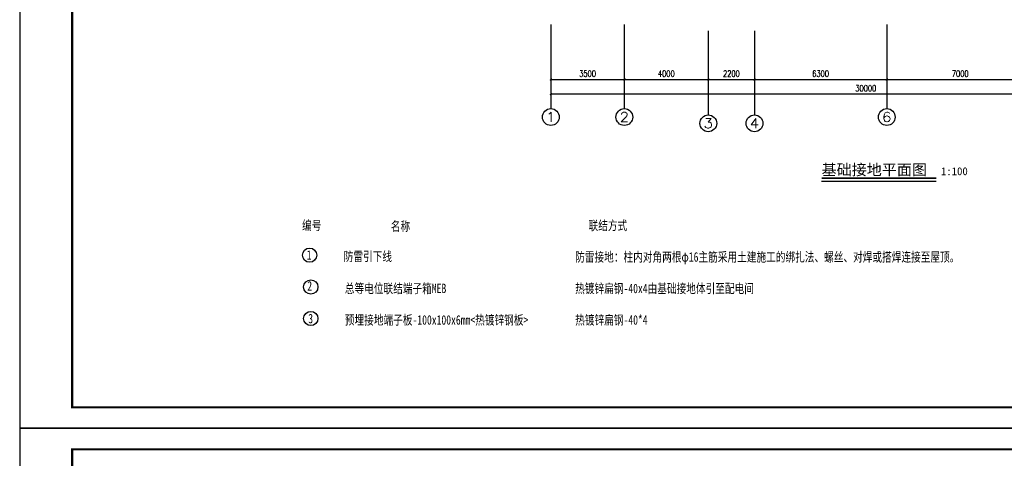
# Model space of a CAD drawing. Extents: x 427948 to 764348, y 274849 to 601549.
# Tile 68 of 212: x 680248 to 727149, y 332822 to 353702. Entities that reach past the tile are written whole.
import ezdxf
from ezdxf.enums import TextEntityAlignment as Align

# ---------------------------------------------------------------- set-up
doc = ezdxf.new("R2010")
doc.units = 0
doc.header["$LTSCALE"] = 1000
doc.header["$MEASUREMENT"] = 0
doc.layers.get('0').update_dxf_attribs({"linetype": 'CONTINUOUS'})
doc.layers.get('Defpoints').update_dxf_attribs({"linetype": 'CONTINUOUS'})
for name, color, linetype in [('AXIS', 3, 'CONTINUOUS'), ('AXIS_TEXT', 7, 'CONTINUOUS'), ('DIM_SYMB', 3, 'CONTINUOUS'), ('EQUIP-照明', 3, 'CONTINUOUS'), ('PUB_DIM', 3, 'CONTINUOUS'), ('PUB_TEXT', 7, 'CONTINUOUS'), ('PUB_TITLE', 4, 'CONTINUOUS')]:
    doc.layers.add(name, color=color, linetype=linetype)
doc.styles.add('_TCH_AXIS', font='COMPLEX', dxfattribs={"bigfont": 'GBCBIG'})
doc.styles.add('_TCH_DIM_T3', font='SIMPLEX', dxfattribs={"width": 0.705882, "bigfont": 'GBCBIG'})
doc.styles.add('COMPLEX', font='COMPLEX')
doc.styles.add('宋体', font='txt', dxfattribs={"width": 0.75})
doc.styles.add('黑体', font='simhei.ttf')
doc.dimstyles.new('_TCH_ARCH&&100', dxfattribs={"dimtxt": 297.5, "dimasz": 100, "dimexe": 250, "dimexo": 300, "dimgap": 126.25, "dimtad": 1, "dimdec": 0, "dimzin": 0, "dimdsep": 46, "dimtxsty": '_TCH_DIM_T3', "dimblk": 'ARCHTICK', "dimcen": 0.09, "dimclrt": 7, "dimazin": 2, "dimtfac": 1, "dimtdec": 0, "dimtix": 1, "dimtmove": 2, "dimatfit": 3, "dimfxl": 1, "dimtolj": 1, "dimtzin": 0, "dimarcsym": 0})

# ---------------------------------------------------------------- blocks, each defined once
blk = doc.blocks.new('24')
at = {"layer": 'PUB_TITLE', "linetype": 'Continuous'}
blk.add_lwpolyline([(-1193989, 144319), (-1109889, 144319), (-1109889, 203719), (-1193989, 203719)], close=True, dxfattribs=at)
at = {"layer": 'PUB_TITLE', "linetype": 'Continuous', "const_width": 100}
blk.add_lwpolyline([(-1191489, 145319), (-1110889, 145319), (-1110889, 202719), (-1191489, 202719)], close=True, dxfattribs=at)
blk = doc.blocks.new('_ArchTick')
at = {"color": 0, "linetype": 'ByBlock', "const_width": 0.4}
blk.add_lwpolyline([(-0.5, -0.5), (0.5, 0.5)], dxfattribs=at)
blk = doc.blocks.new('*D280')
at = {"layer": 'AXIS', "color": 0, "lineweight": -2}
for p, q in [((705549, 353167), (705549, 349917)), ((735549, 353167), (735549, 349917)), ((705549, 350167), (735549, 350167))]:
    blk.add_line(p, q, dxfattribs=at)
at = {"layer": 'Defpoints', "color": 0}
for p in [(705549, 353467), (735549, 353467), (735549, 350167)]:
    blk.add_point(p, dxfattribs=at)
at = {"layer": 'AXIS', "color": 0, "lineweight": -2, "xscale": 100, "yscale": 100, "zscale": 100, "rotation": 180}
blk.add_blockref('_ArchTick', (705549, 350167), dxfattribs=at)
at = {"layer": 'AXIS', "color": 0, "lineweight": -2, "xscale": 100, "yscale": 100, "zscale": 100}
blk.add_blockref('_ArchTick', (735549, 350167), dxfattribs=at)
at = {"layer": 'AXIS', "color": 7, "insert": (720549, 350442), "char_height": 297.5, "attachment_point": 5, "style": '_TCH_DIM_T3'}
blk.add_mtext('\\A1;30000', dxfattribs=at)
blk = doc.blocks.new('_AXISO')
blk.add_circle((0, 0), 0.5)
at = {"layer": 'AXIS_TEXT', "style": 'COMPLEX', "width": 1.041667}
blk.add_attdef('A', text='', height=0.56, dxfattribs=at).set_placement((-0.25, -0.28), (0.25, -0.28), align=Align.FIT)
blk = doc.blocks.new('*D261')
at = {"layer": 'Defpoints', "color": 0}
for p in [(705549, 353467), (709049, 353467), (709049, 350860)]:
    blk.add_point(p, dxfattribs=at)
at = {"layer": 'PUB_DIM', "color": 0, "lineweight": -2}
for p, q in [((705549, 353167), (705549, 350610)), ((709049, 353167), (709049, 350610)), ((705549, 350860), (709049, 350860))]:
    blk.add_line(p, q, dxfattribs=at)
at = {"layer": 'PUB_DIM', "color": 0, "lineweight": -2, "xscale": 100, "yscale": 100, "zscale": 100, "rotation": 180}
blk.add_blockref('_ArchTick', (705549, 350860), dxfattribs=at)
at = {"layer": 'PUB_DIM', "color": 0, "lineweight": -2, "xscale": 100, "yscale": 100, "zscale": 100}
blk.add_blockref('_ArchTick', (709049, 350860), dxfattribs=at)
at = {"layer": 'PUB_DIM', "color": 7, "insert": (707299, 351135), "char_height": 297.5, "attachment_point": 5, "style": '_TCH_DIM_T3'}
blk.add_mtext('\\A1;3500', dxfattribs=at)
blk = doc.blocks.new('*D262')
at = {"layer": 'Defpoints', "color": 0}
for p in [(709049, 353467), (713049, 353467), (713049, 350860)]:
    blk.add_point(p, dxfattribs=at)
at = {"layer": 'PUB_DIM', "color": 0, "lineweight": -2}
for p, q in [((709049, 353167), (709049, 350610)), ((713049, 353167), (713049, 350610)), ((709049, 350860), (713049, 350860))]:
    blk.add_line(p, q, dxfattribs=at)
at = {"layer": 'PUB_DIM', "color": 0, "lineweight": -2, "xscale": 100, "yscale": 100, "zscale": 100, "rotation": 180}
blk.add_blockref('_ArchTick', (709049, 350860), dxfattribs=at)
at = {"layer": 'PUB_DIM', "color": 0, "lineweight": -2, "xscale": 100, "yscale": 100, "zscale": 100}
blk.add_blockref('_ArchTick', (713049, 350860), dxfattribs=at)
at = {"layer": 'PUB_DIM', "color": 7, "insert": (711049, 351135), "char_height": 297.5, "attachment_point": 5, "style": '_TCH_DIM_T3'}
blk.add_mtext('\\A1;4000', dxfattribs=at)
blk = doc.blocks.new('*D263')
at = {"layer": 'Defpoints', "color": 0}
for p in [(713049, 353467), (715249, 353467), (715249, 350860)]:
    blk.add_point(p, dxfattribs=at)
at = {"layer": 'PUB_DIM', "color": 0, "lineweight": -2}
for p, q in [((713049, 353167), (713049, 350610)), ((715249, 353167), (715249, 350610)), ((713049, 350860), (715249, 350860))]:
    blk.add_line(p, q, dxfattribs=at)
at = {"layer": 'PUB_DIM', "color": 0, "lineweight": -2, "xscale": 100, "yscale": 100, "zscale": 100, "rotation": 180}
blk.add_blockref('_ArchTick', (713049, 350860), dxfattribs=at)
at = {"layer": 'PUB_DIM', "color": 0, "lineweight": -2, "xscale": 100, "yscale": 100, "zscale": 100}
blk.add_blockref('_ArchTick', (715249, 350860), dxfattribs=at)
at = {"layer": 'PUB_DIM', "color": 7, "insert": (714149, 351135), "char_height": 297.5, "attachment_point": 5, "style": '_TCH_DIM_T3'}
blk.add_mtext('\\A1;2200', dxfattribs=at)
blk = doc.blocks.new('*D264')
at = {"layer": 'Defpoints', "color": 0}
for p in [(715249, 353467), (721549, 353467), (721549, 350860)]:
    blk.add_point(p, dxfattribs=at)
at = {"layer": 'PUB_DIM', "color": 0, "lineweight": -2}
for p, q in [((715249, 353167), (715249, 350610)), ((721549, 353167), (721549, 350610)), ((715249, 350860), (721549, 350860))]:
    blk.add_line(p, q, dxfattribs=at)
at = {"layer": 'PUB_DIM', "color": 0, "lineweight": -2, "xscale": 100, "yscale": 100, "zscale": 100, "rotation": 180}
blk.add_blockref('_ArchTick', (715249, 350860), dxfattribs=at)
at = {"layer": 'PUB_DIM', "color": 0, "lineweight": -2, "xscale": 100, "yscale": 100, "zscale": 100}
blk.add_blockref('_ArchTick', (721549, 350860), dxfattribs=at)
at = {"layer": 'PUB_DIM', "color": 7, "insert": (718399, 351135), "char_height": 297.5, "attachment_point": 5, "style": '_TCH_DIM_T3'}
blk.add_mtext('\\A1;6300', dxfattribs=at)
blk = doc.blocks.new('*D265')
at = {"layer": 'Defpoints', "color": 0}
for p in [(721549, 353467), (728549, 353467), (728549, 350860)]:
    blk.add_point(p, dxfattribs=at)
at = {"layer": 'PUB_DIM', "color": 0, "lineweight": -2}
for p, q in [((721549, 353167), (721549, 350610)), ((728549, 353167), (728549, 350610)), ((721549, 350860), (728549, 350860))]:
    blk.add_line(p, q, dxfattribs=at)
at = {"layer": 'PUB_DIM', "color": 0, "lineweight": -2, "xscale": 100, "yscale": 100, "zscale": 100, "rotation": 180}
blk.add_blockref('_ArchTick', (721549, 350860), dxfattribs=at)
at = {"layer": 'PUB_DIM', "color": 0, "lineweight": -2, "xscale": 100, "yscale": 100, "zscale": 100}
blk.add_blockref('_ArchTick', (728549, 350860), dxfattribs=at)
at = {"layer": 'PUB_DIM', "color": 7, "insert": (725049, 351135), "char_height": 297.5, "attachment_point": 5, "style": '_TCH_DIM_T3'}
blk.add_mtext('\\A1;7000', dxfattribs=at)

msp = doc.modelspace()

# ---------------------------------------------------------------- linework, layer by layer
at = {"layer": 'AXIS'}
for p, q in [((705549.4, 353467.3), (705549.4, 349467.3)), ((709049.4, 353467.3), (709049.4, 349467.3)), ((713049.4, 353167.3), (713049.4, 349167.3)), ((715249.4, 353167.3), (715249.4, 349167.3)), ((721549.4, 353467.3), (721549.4, 349467.3))]:
    msp.add_line(p, q, dxfattribs=at)
at = {"layer": 'DIM_SYMB', "const_width": 70}
msp.add_lwpolyline([(718445.8, 346160.4), (723910.5, 346160.4)], dxfattribs=at)
at = {"layer": 'DIM_SYMB'}
msp.add_lwpolyline([(718445.8, 346020.4), (723910.5, 346020.4)], dxfattribs=at)
at = {"layer": 'EQUIP-照明'}
for centre in [(694056.1, 342493.9), (694114, 340978.4), (694114, 339478.4)]:
    msp.add_circle(centre, 339.2, dxfattribs=at)

# ---------------------------------------------------------------- block references
for p in [(1874236.9, 189930.5), (1874236.9, 130530.5)]:
    msp.add_blockref('24', p)
at = {"layer": 'AXIS'}
ref = msp.add_blockref('_AXISO', (705549.4, 349067.3), dxfattribs=dict(at, xscale=800, yscale=800, zscale=800))
ref.add_attrib('A', '1', dxfattribs={"layer": 'AXIS_TEXT', "height": 452.5, "style": '_TCH_AXIS', "width": 2.333333}).set_placement((705323.1, 348841), (705775.6, 348841), align=Align.FIT)
ref = msp.add_blockref('_AXISO', (709049.4, 349067.3), dxfattribs=dict(at, xscale=800, yscale=800, zscale=800))
ref.add_attrib('A', '2', dxfattribs={"layer": 'AXIS_TEXT', "height": 452.5, "style": '_TCH_AXIS', "width": 1.5}).set_placement((708823.1, 348841), (709275.6, 348841), align=Align.FIT)
ref = msp.add_blockref('_AXISO', (721549.4, 349067.3), dxfattribs=dict(at, xscale=800, yscale=800, zscale=800))
ref.add_attrib('A', '6', dxfattribs={"layer": 'AXIS_TEXT', "height": 452.5, "style": '_TCH_AXIS', "width": 1.5}).set_placement((721323.1, 348841), (721775.6, 348841), align=Align.FIT)
ref = msp.add_blockref('_AXISO', (713049.4, 348767.3), dxfattribs=dict(at, xscale=800, yscale=800, zscale=800))
ref.add_attrib('A', '3', dxfattribs={"layer": 'AXIS_TEXT', "height": 452.5, "style": '_TCH_AXIS', "width": 1.5}).set_placement((712823.1, 348541), (713275.6, 348541), align=Align.FIT)
ref = msp.add_blockref('_AXISO', (715249.4, 348767.3), dxfattribs=dict(at, xscale=800, yscale=800, zscale=800))
ref.add_attrib('A', '4', dxfattribs={"layer": 'AXIS_TEXT', "height": 452.5, "style": '_TCH_AXIS', "width": 1.3125}).set_placement((715023.1, 348541), (715475.6, 348541), align=Align.FIT)

# ---------------------------------------------------------------- texts
at = {"layer": 'EQUIP-照明', "style": '宋体', "width": 0.75}
for s, p in [('编号', (693700, 343683.6)), ('名称', (697926.9, 343643.1)), ('联结方式', (707346, 343683.6)), ('1', (693920.4, 342275.9)), ('防雷引下线', (695679.2, 342208.9)), ('防雷接地：柱内对角两根φ16主筋采用土建施工的绑扎法、螺丝、对焊或搭焊连接至屋顶。', (706708.1, 342183.6)), ('2', (693946.6, 340804.5)), ('总等电位联结端子箱MEB', (695737, 340683.6)), ('热镀锌扁钢-40x4由基础接地体引至配电间', (706708.1, 340683.6)), ('3', (693993.6, 339247.3)), ('预埋接地端子板-100x100x6mm<热镀锌钢板>', (695737, 339183.6)), ('热镀锌扁钢-40*4', (706708.1, 339183.6))]:
    msp.add_text(s, height=450, dxfattribs=at).set_placement(p)
at = {"layer": 'PUB_TEXT', "style": '黑体'}
for s, height, p in [('基础接地平面图', 525.74, (718445.8, 346300.4)), ('1:100', 375.53, (724132.1, 346300.4))]:
    msp.add_text(s, height=height, dxfattribs=at).set_placement(p)

# ---------------------------------------------------------------- dimensions: what is measured, and where the dimension line sits
at = {"layer": 'AXIS'}
dim = msp.add_aligned_dim(p1=(705549.4, 353467.3), p2=(735549.4, 353467.3), distance=-3300, dimstyle='_TCH_ARCH&&100', dxfattribs=at)
dim.commit()
dim.dimension.update_dxf_attribs({"geometry": '*D280', "text_midpoint": (720549.4, 350442.3)})
at = {"layer": 'PUB_DIM'}
for p1, p2, picture, middle in [((705549.4, 353467.3), (709049.4, 353467.3), '*D261', (707299.4, 351135.5)), ((709049.4, 353467.3), (713049.4, 353467.3), '*D262', (711049.4, 351135.5)), ((713049.4, 353467.3), (715249.4, 353467.3), '*D263', (714149.4, 351135.5)), ((715249.4, 353467.3), (721549.4, 353467.3), '*D264', (718399.4, 351135.5)), ((721549.4, 353467.3), (728549.4, 353467.3), '*D265', (725049.4, 351135.5))]:
    dim = msp.add_aligned_dim(p1=p1, p2=p2, distance=-2606.8, dimstyle='_TCH_ARCH&&100', dxfattribs=at)
    dim.commit()
    dim.dimension.update_dxf_attribs({"geometry": picture, "text_midpoint": middle})

doc.saveas('drawing.dxf')
